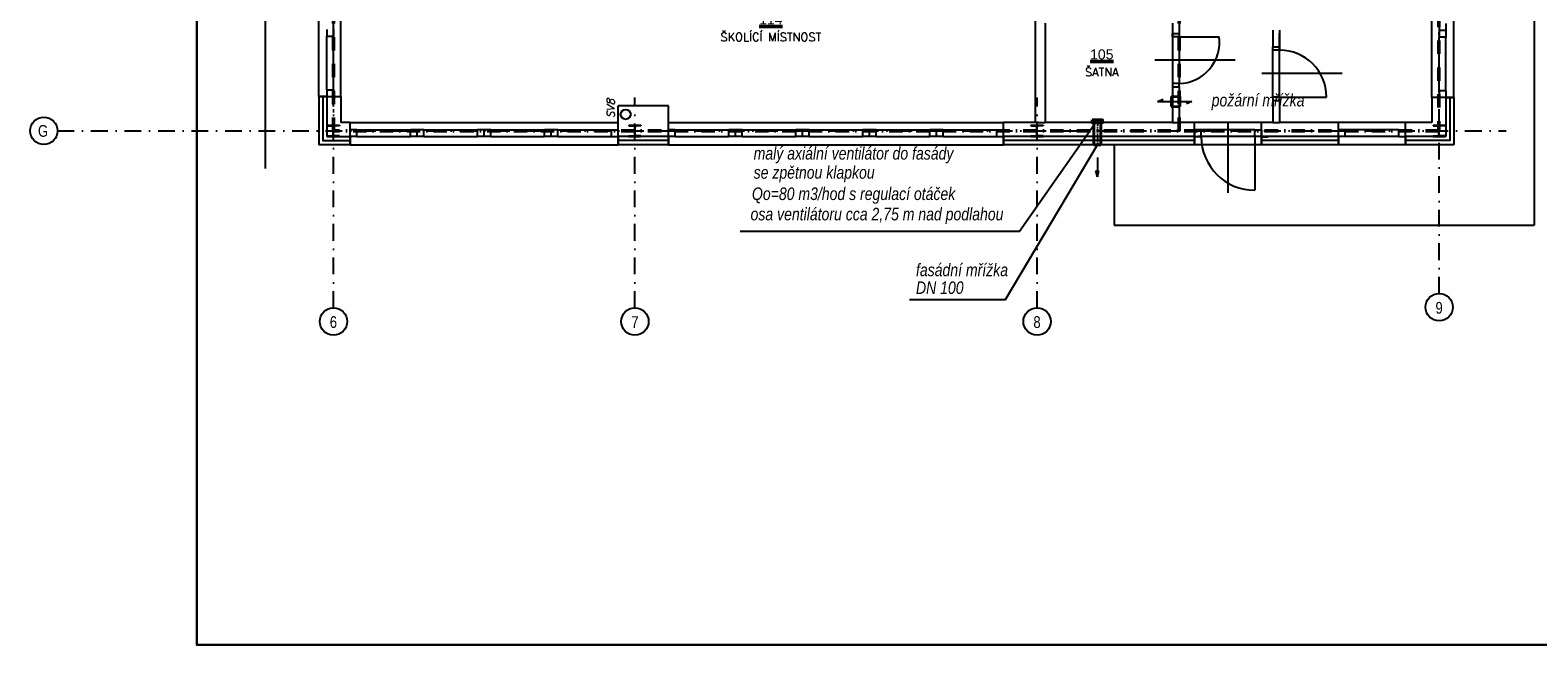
# Model space of a CAD drawing. Header units: millimetres. Extents: x 6435372 to 7248404, y 1559872 to 1886246.
# Tile 202 of 208: x 7100401 to 7122900, y 1753492 to 1762661. Entities that reach past the tile are written whole.
import ezdxf
from ezdxf.enums import TextEntityAlignment as Align

# ---------------------------------------------------------------- set-up
doc = ezdxf.new("R2010")
doc.units = ezdxf.units.MM
for name, pattern in [('DASHDOT', [1, 0.5, -0.25, 0, -0.25]), ('DASHDOTX2', [2, 1, -0.5, 0, -0.5]), ('ČERCHOVANÁ', [1, 0.5, -0.25, 0, -0.25])]:
    doc.linetypes.add(name, pattern=pattern)
for name, color, linetype, lineweight in [('CKPOPISM', 8, 'Continuous', 50), ('CKPOPISM_POPIS', 8, 'Continuous', 25), ('požární úseky', 21, 'ČERCHOVANÁ', 50), ('UT_potrubí', 10, 'Continuous', 30), ('VZT', 130, 'Continuous', 40)]:
    doc.layers.add(name, color=color, linetype=linetype, lineweight=lineweight)
doc.layers.add('matrice DPS', color=122, linetype='Continuous')
doc.layers.add('VZT_POPIS', color=7, linetype='Continuous')
doc.styles.add('ARIAL', font='arial.ttf')
doc.styles.add('INDRA', font='ariali.ttf')
doc.styles.add('KURZIVA', font='italic__.ttf')
doc.styles.get("Standard").update_dxf_attribs({"font": 'romans.shx'})
doc.linetypes.add('IZOLACE_POLYSTYREN_EXPANDOVANY', pattern='A,1,[224,CADKON.SHX,S=0.01,R=0,X=-0.5,Y=-1.74],-2', length=3)

# ---------------------------------------------------------------- blocks, each defined once
blk = doc.blocks.new('CK_S_EXT_HEAHEA180')
for p, q in [((-90, 85.5), (90, 85.5)), ((-90, 85.5), (-90, 76)), ((-90, 76), (-18, 76)), ((-3, -61), (-3, 61)), ((3, -61), (3, 61)), ((90, 76), (18, 76)), ((90, 85.5), (90, 76)), ((-90, -85.5), (-90, -76)), ((-90, -76), (-18, -76)), ((-90, -85.5), (90, -85.5)), ((90, -76), (18, -76)), ((90, -85.5), (90, -76))]:
    blk.add_line(p, q)
for centre, start, end in [((-18, 61), 0, 90), ((18, 61), 90, 180), ((-18, -61), 270, 0), ((18, -61), 180, 270)]:
    blk.add_arc(centre, 15, start, end)
blk = doc.blocks.new('CKBL2112015091141', base_point=(98521, 59179))
blk = doc.blocks.new('CKBL2112015093625', base_point=(91736, 60823))

msp = doc.modelspace()

# ---------------------------------------------------------------- linework, layer by layer
at = {"layer": 'matrice DPS', "linetype": 'DASHDOT', "ltscale": 500}
for p, q in [((7121426.8, 1758731.7), (7121426.8, 1794158)), ((7104926.8, 1758519.1), (7104926.8, 1772865.4)), ((7109426.8, 1758519.1), (7109426.8, 1761658)), ((7115426.8, 1758519.1), (7115426.8, 1761658)), ((7100809.1, 1761158), (7122426.8, 1761158))]:
    msp.add_line(p, q, dxfattribs=at)
at = {"layer": 'matrice DPS', "ltscale": 500}
for p, q in [((7103906.8, 1770108), (7103906.8, 1760597.9)), ((7122846.8, 1769658), (7122846.8, 1759752.5)), ((7117546.8, 1765273), (7117546.8, 1762613)), ((7115396.8, 1765063), (7115396.8, 1761282.5)), ((7104706.8, 1761672.5), (7104706.8, 1764672.5)), ((7105036.8, 1761672.5), (7105036.8, 1764672.5)), ((7121316.8, 1761658), (7121316.8, 1764658)), ((7121646.8, 1761658), (7121646.8, 1764658)), ((7104826.8, 1762672.5), (7104826.8, 1762572.5)), ((7104926.8, 1762672.5), (7104926.8, 1762572.5)), ((7115546.8, 1762763), (7115546.8, 1761282.5)), ((7117446.8, 1762763), (7117446.8, 1762613)), ((7117446.8, 1762613), (7117546.8, 1762613)), ((7117446.8, 1762613), (7117446.8, 1761813)), ((7117446.8, 1762563), (7117446.8, 1762613)), ((7117446.8, 1762613), (7117546.8, 1762613)), ((7117546.8, 1762613), (7117546.8, 1762563)), ((7118946.8, 1762663), (7118946.8, 1762413)), ((7119046.8, 1762663), (7119046.8, 1762413)), ((7119046.8, 1761813), (7119046.8, 1762613)), ((7121426.8, 1762758), (7121426.8, 1762658)), ((7121526.8, 1762658), (7121426.8, 1762658)), ((7121426.8, 1762658), (7121426.8, 1762558)), ((7121526.8, 1762758), (7121526.8, 1762658)), ((7121526.8, 1762658), (7121526.8, 1762558)), ((7104826.8, 1761772.5), (7104826.8, 1762572.5)), ((7104826.8, 1762572.5), (7104926.8, 1762572.5)), ((7104926.8, 1761772.5), (7104926.8, 1762572.5)), ((7117446.8, 1762563), (7117446.8, 1761863)), ((7117546.8, 1762563), (7117446.8, 1762563)), ((7117546.8, 1762563), (7117546.8, 1761863)), ((7117546.8, 1762563), (7118146.8, 1762563)), ((7118946.8, 1762413), (7119046.8, 1762413)), ((7118946.8, 1762363), (7118946.8, 1762413)), ((7118946.8, 1762413), (7119046.8, 1762413)), ((7119046.8, 1762413), (7119046.8, 1762363)), ((7121426.8, 1761758), (7121426.8, 1762558)), ((7121526.8, 1762558), (7121426.8, 1762558)), ((7121526.8, 1761758), (7121526.8, 1762558)), ((7118382.8, 1762213), (7117182.8, 1762213)), ((7118946.8, 1761663), (7118946.8, 1762363)), ((7119046.8, 1762363), (7118946.8, 1762363)), ((7119046.8, 1761663), (7119046.8, 1762363)), ((7119982.8, 1762013), (7118782.8, 1762013)), ((7104826.8, 1761772.5), (7104926.8, 1761772.5)), ((7104826.8, 1761772.5), (7104826.8, 1761672.5)), ((7104926.8, 1761772.5), (7104926.8, 1761672.5)), ((7117546.8, 1761863), (7117446.8, 1761863)), ((7117446.8, 1761863), (7117446.8, 1761813)), ((7117446.8, 1761813), (7117546.8, 1761813)), ((7117446.8, 1761813), (7117546.8, 1761813)), ((7117446.8, 1761813), (7117446.8, 1761282.5)), ((7117546.8, 1761813), (7117546.8, 1761863)), ((7117546.8, 1761813), (7117546.8, 1761282.5)), ((7121526.8, 1761758), (7121426.8, 1761758)), ((7121426.8, 1761758), (7121426.8, 1761658)), ((7121526.8, 1761758), (7121526.8, 1761658)), ((7104706.8, 1761672.5), (7105036.8, 1761672.5)), ((7104826.8, 1761672.5), (7104706.8, 1761672.5)), ((7104706.8, 1761672.5), (7104706.8, 1760952.5)), ((7104826.8, 1761672.5), (7104926.8, 1761672.5)), ((7104826.8, 1761672.5), (7104826.8, 1761072.5)), ((7105036.8, 1761672.5), (7105036.8, 1761282.5)), ((7109926.8, 1761532.5), (7109176.8, 1761532.5)), ((7109176.8, 1761282.5), (7109176.8, 1761532.5)), ((7109926.8, 1761282.5), (7109926.8, 1761532.5)), ((7119046.8, 1761663), (7118946.8, 1761663)), ((7118946.8, 1761663), (7118946.8, 1761613)), ((7118946.8, 1761613), (7119046.8, 1761613)), ((7118946.8, 1761613), (7119046.8, 1761613)), ((7118946.8, 1761613), (7118946.8, 1761282.5)), ((7119046.8, 1761613), (7119046.8, 1761663)), ((7119046.8, 1761663), (7119746.8, 1761663)), ((7119046.8, 1761613), (7119046.8, 1761282.5)), ((7121316.8, 1761658), (7121316.8, 1761282.5)), ((7121646.8, 1761658), (7121316.8, 1761658)), ((7121526.8, 1761658), (7121426.8, 1761658)), ((7121526.8, 1761658), (7121526.8, 1761072.5)), ((7121526.8, 1761658), (7121646.8, 1761658)), ((7121646.8, 1761658), (7121646.8, 1760952.5)), ((7104926.8, 1761062.5), (7104926.8, 1761253.5)), ((7105176.8, 1761282.5), (7105036.8, 1761282.5)), ((7105176.8, 1761282.5), (7109176.8, 1761282.5)), ((7105176.8, 1760952.5), (7105176.8, 1761282.5)), ((7109176.8, 1760952.5), (7109176.8, 1761282.5)), ((7109426.8, 1761062.5), (7109426.8, 1761253.5)), ((7109926.8, 1761282.5), (7114926.8, 1761282.5)), ((7109926.8, 1760952.5), (7109926.8, 1761282.5)), ((7114926.8, 1760952.5), (7114926.8, 1761282.5)), ((7115446.8, 1761282.5), (7114926.8, 1761282.5)), ((7115426.8, 1761062.5), (7115426.8, 1761253.5)), ((7115446.8, 1761282.5), (7115546.8, 1761282.5)), ((7117446.8, 1761282.5), (7115546.8, 1761282.5)), ((7117446.8, 1761282.5), (7117546.8, 1761282.5)), ((7117776.8, 1761282.5), (7117546.8, 1761282.5)), ((7118776.8, 1761282.5), (7117776.8, 1761282.5)), ((7117776.8, 1760952.5), (7117776.8, 1761282.5)), ((7118276.8, 1760232.9), (7118276.8, 1761272.5)), ((7118776.8, 1760952.5), (7118776.8, 1761282.5)), ((7118946.8, 1761282.5), (7118776.8, 1761282.5)), ((7118946.8, 1761282.5), (7119046.8, 1761282.5)), ((7119926.8, 1761282.5), (7119046.8, 1761282.5)), ((7120926.8, 1761282.5), (7119926.8, 1761282.5)), ((7119926.8, 1760952.5), (7119926.8, 1761282.5)), ((7121316.8, 1761282.5), (7120926.8, 1761282.5)), ((7120926.8, 1760952.5), (7120926.8, 1761282.5)), ((7121426.8, 1761062.5), (7121426.8, 1761253.5)), ((7104826.8, 1761072.5), (7105176.8, 1761072.5)), ((7105276.8, 1761172.5), (7105176.8, 1761172.5)), ((7105176.8, 1761072.5), (7105176.8, 1761172.5)), ((7105276.8, 1761072.5), (7105176.8, 1761072.5)), ((7105176.8, 1761072.5), (7105176.8, 1760952.5)), ((7105276.8, 1761172.5), (7106076.8, 1761172.5)), ((7105276.8, 1761072.5), (7105276.8, 1761172.5)), ((7105276.8, 1761072.5), (7106076.8, 1761072.5)), ((7106176.8, 1761172.5), (7106076.8, 1761172.5)), ((7106076.8, 1761072.5), (7106076.8, 1761172.5)), ((7106176.8, 1761072.5), (7106076.8, 1761072.5)), ((7106176.8, 1761072.5), (7106176.8, 1761172.5)), ((7106276.8, 1761172.5), (7106176.8, 1761172.5)), ((7106276.8, 1761072.5), (7106176.8, 1761072.5)), ((7106276.8, 1761172.5), (7107076.8, 1761172.5)), ((7106276.8, 1761072.5), (7106276.8, 1761172.5)), ((7106276.8, 1761072.5), (7107076.8, 1761072.5)), ((7107176.8, 1761172.5), (7107076.8, 1761172.5)), ((7107076.8, 1761072.5), (7107076.8, 1761172.5)), ((7107176.8, 1761072.5), (7107076.8, 1761072.5)), ((7107176.8, 1761072.5), (7107176.8, 1761172.5)), ((7107276.8, 1761172.5), (7107176.8, 1761172.5)), ((7107276.8, 1761072.5), (7107176.8, 1761072.5)), ((7107276.8, 1761172.5), (7108076.8, 1761172.5)), ((7107276.8, 1761072.5), (7107276.8, 1761172.5)), ((7107276.8, 1761072.5), (7108076.8, 1761072.5)), ((7108176.8, 1761172.5), (7108076.8, 1761172.5)), ((7108076.8, 1761072.5), (7108076.8, 1761172.5)), ((7108176.8, 1761072.5), (7108076.8, 1761072.5)), ((7108176.8, 1761072.5), (7108176.8, 1761172.5)), ((7108276.8, 1761172.5), (7108176.8, 1761172.5)), ((7108276.8, 1761072.5), (7108176.8, 1761072.5)), ((7108276.8, 1761172.5), (7109076.8, 1761172.5)), ((7108276.8, 1761072.5), (7108276.8, 1761172.5)), ((7108276.8, 1761072.5), (7109076.8, 1761072.5)), ((7109076.8, 1761072.5), (7109076.8, 1761172.5)), ((7109076.8, 1761172.5), (7109176.8, 1761172.5)), ((7109076.8, 1761072.5), (7109176.8, 1761072.5)), ((7109176.8, 1761072.5), (7109176.8, 1761172.5)), ((7109926.8, 1761072.5), (7109176.8, 1761072.5)), ((7109176.8, 1761072.5), (7109176.8, 1760952.5)), ((7109326.8, 1761158), (7109526.8, 1761158)), ((7110026.8, 1761172.5), (7109926.8, 1761172.5)), ((7109926.8, 1761072.5), (7109926.8, 1761172.5)), ((7110026.8, 1761072.5), (7109926.8, 1761072.5)), ((7109926.8, 1761072.5), (7109926.8, 1760952.5)), ((7110026.8, 1761172.5), (7110826.8, 1761172.5)), ((7110026.8, 1761072.5), (7110026.8, 1761172.5)), ((7110026.8, 1761072.5), (7110826.8, 1761072.5)), ((7110926.8, 1761172.5), (7110826.8, 1761172.5)), ((7110826.8, 1761072.5), (7110826.8, 1761172.5)), ((7110926.8, 1761072.5), (7110826.8, 1761072.5)), ((7110926.8, 1761072.5), (7110926.8, 1761172.5)), ((7111026.8, 1761172.5), (7110926.8, 1761172.5)), ((7111026.8, 1761072.5), (7110926.8, 1761072.5)), ((7111026.8, 1761172.5), (7111826.8, 1761172.5)), ((7111026.8, 1761072.5), (7111026.8, 1761172.5)), ((7111026.8, 1761072.5), (7111826.8, 1761072.5)), ((7111926.8, 1761172.5), (7111826.8, 1761172.5)), ((7111826.8, 1761072.5), (7111826.8, 1761172.5)), ((7111926.8, 1761072.5), (7111826.8, 1761072.5)), ((7111926.8, 1761072.5), (7111926.8, 1761172.5)), ((7112026.8, 1761172.5), (7111926.8, 1761172.5)), ((7112026.8, 1761072.5), (7111926.8, 1761072.5)), ((7112026.8, 1761172.5), (7112826.8, 1761172.5)), ((7112026.8, 1761072.5), (7112026.8, 1761172.5)), ((7112026.8, 1761072.5), (7112826.8, 1761072.5)), ((7112926.8, 1761172.5), (7112826.8, 1761172.5)), ((7112826.8, 1761072.5), (7112826.8, 1761172.5)), ((7112926.8, 1761072.5), (7112826.8, 1761072.5)), ((7112926.8, 1761072.5), (7112926.8, 1761172.5)), ((7113026.8, 1761172.5), (7112926.8, 1761172.5)), ((7113026.8, 1761072.5), (7112926.8, 1761072.5)), ((7113026.8, 1761172.5), (7113826.8, 1761172.5)), ((7113026.8, 1761072.5), (7113026.8, 1761172.5)), ((7113026.8, 1761072.5), (7113826.8, 1761072.5)), ((7113926.8, 1761172.5), (7113826.8, 1761172.5)), ((7113826.8, 1761072.5), (7113826.8, 1761172.5)), ((7113926.8, 1761072.5), (7113826.8, 1761072.5)), ((7113926.8, 1761072.5), (7113926.8, 1761172.5)), ((7114026.8, 1761172.5), (7113926.8, 1761172.5)), ((7114026.8, 1761072.5), (7113926.8, 1761072.5)), ((7114026.8, 1761172.5), (7114826.8, 1761172.5)), ((7114026.8, 1761072.5), (7114026.8, 1761172.5)), ((7114026.8, 1761072.5), (7114826.8, 1761072.5)), ((7114826.8, 1761072.5), (7114826.8, 1761172.5)), ((7114826.8, 1761172.5), (7114926.8, 1761172.5)), ((7114826.8, 1761072.5), (7114926.8, 1761072.5)), ((7114926.8, 1761072.5), (7114926.8, 1761172.5)), ((7117776.8, 1761072.5), (7114926.8, 1761072.5)), ((7114926.8, 1761072.5), (7114926.8, 1760952.5)), ((7115326.8, 1761158), (7115526.8, 1761158)), ((7117876.8, 1761172.5), (7117776.8, 1761172.5)), ((7117776.8, 1761172.5), (7117776.8, 1761072.5)), ((7117776.8, 1761072.5), (7117876.8, 1761072.5)), ((7117776.8, 1761072.5), (7117776.8, 1760952.5)), ((7118726.8, 1761072.5), (7117826.8, 1761072.5)), ((7118676.8, 1761172.5), (7117876.8, 1761172.5)), ((7117876.8, 1761072.5), (7117876.8, 1761172.5)), ((7118676.8, 1761072.5), (7117876.8, 1761072.5)), ((7118676.8, 1761072.5), (7118676.8, 1761172.5)), ((7118676.8, 1761172.5), (7118776.8, 1761172.5)), ((7118776.8, 1761072.5), (7118676.8, 1761072.5)), ((7118676.8, 1761072.5), (7118676.8, 1760272.5)), ((7118776.8, 1761172.5), (7118776.8, 1761072.5)), ((7119926.8, 1761072.5), (7118776.8, 1761072.5)), ((7118776.8, 1761072.5), (7118776.8, 1760952.5)), ((7118776.8, 1761067.5), (7118876.8, 1761067.5)), ((7120026.8, 1761172.5), (7119926.8, 1761172.5)), ((7119926.8, 1761072.5), (7119926.8, 1761172.5)), ((7120026.8, 1761072.5), (7119926.8, 1761072.5)), ((7119926.8, 1761072.5), (7119926.8, 1760952.5)), ((7120826.8, 1761172.5), (7120026.8, 1761172.5)), ((7120026.8, 1761072.5), (7120026.8, 1761172.5)), ((7120826.8, 1761072.5), (7120026.8, 1761072.5)), ((7120826.8, 1761072.5), (7120826.8, 1761172.5)), ((7120826.8, 1761172.5), (7120926.8, 1761172.5)), ((7120826.8, 1761072.5), (7120926.8, 1761072.5)), ((7120926.8, 1761072.5), (7120926.8, 1761172.5)), ((7121526.8, 1761072.5), (7120926.8, 1761072.5)), ((7120926.8, 1761072.5), (7120926.8, 1760952.5)), ((7121326.8, 1761158), (7121526.8, 1761158)), ((7105176.8, 1760952.5), (7104706.8, 1760952.5)), ((7105176.8, 1760952.5), (7109176.8, 1760952.5)), ((7109926.8, 1760952.5), (7109176.8, 1760952.5)), ((7109926.8, 1760952.5), (7114926.8, 1760952.5)), ((7117776.8, 1760952.5), (7114926.8, 1760952.5)), ((7116576.8, 1760952.5), (7116576.8, 1759752.5)), ((7118776.8, 1760952.5), (7117776.8, 1760952.5)), ((7119926.8, 1760952.5), (7118776.8, 1760952.5)), ((7120926.8, 1760952.5), (7119926.8, 1760952.5)), ((7121646.8, 1760952.5), (7120926.8, 1760952.5)), ((7116576.8, 1759752.5), (7122846.8, 1759752.5))]:
    msp.add_line(p, q, dxfattribs=at)
at = {"layer": 'matrice DPS', "linetype": 'IZOLACE_POLYSTYREN_EXPANDOVANY', "ltscale": 500}
for points in [[(7104766.8, 1761672.5), (7104766.8, 1761012.5), (7105176.8, 1761012.5)], [(7121586.8, 1761658), (7121586.8, 1761012.5), (7120926.8, 1761012.5)], [(7109926.8, 1761012.5), (7109176.8, 1761012.5)], [(7117776.8, 1761012.5), (7114926.8, 1761012.5)], [(7119926.8, 1761012.5), (7118776.8, 1761012.5)]]:
    msp.add_lwpolyline(points, dxfattribs=at)
at = {"layer": 'matrice DPS', "ltscale": 500}
for centre, radius in [((7109287.9, 1761404.6), 75), ((7100605.2, 1761158), 203.9)]:
    msp.add_circle(centre, radius, dxfattribs=at)
at = {"layer": 'matrice DPS'}
for centre in [(7121426.8, 1758527.8), (7104926.8, 1758315.2), (7109426.8, 1758315.2), (7115426.8, 1758315.2)]:
    msp.add_circle(centre, 203.9, dxfattribs=at)
at = {"layer": 'matrice DPS', "ltscale": 500}
for centre, radius, start, end in [((7117531.2, 1762483.6), 620.7, 271.44332, 7.35409), ((7119046.8, 1761663), 700, 0, 90), ((7118676.8, 1761072.5), 800, 180, 270)]:
    msp.add_arc(centre, radius, start, end, dxfattribs=at)
at = {"layer": 'požární úseky', "ltscale": 400}
for p, q in [((7104926.8, 1761158), (7104926.8, 1770913)), ((7121426.8, 1770908), (7121423.8, 1761158)), ((7117546.8, 1761158), (7117546.8, 1762834.6)), ((7121423.8, 1761158), (7104926.8, 1761158))]:
    msp.add_line(p, q, dxfattribs=at)
at = {"layer": 'UT_potrubí', "ltscale": 400}
msp.add_lwpolyline([(7102886.5, 1774492.1), (7132586.5, 1774492.1), (7132586.5, 1753492.1), (7102886.5, 1753492.1)], close=True, dxfattribs=at)
at = {"layer": 'VZT', "ltscale": 400}
for p, q in [((7116276.8, 1761282.5), (7116276.8, 1760952.5)), ((7116276.8, 1761282.5), (7116376.8, 1761282.5)), ((7116376.8, 1761282.5), (7116376.8, 1760952.5)), ((7116276.8, 1760952.5), (7116376.8, 1760952.5))]:
    msp.add_line(p, q, dxfattribs=at)
msp.add_lwpolyline([(7116249.4, 1761320.8), (7116404.3, 1761320.8), (7116404.3, 1761282.5), (7116249.4, 1761282.5)], close=True, dxfattribs=at)
at = {"layer": 'VZT_POPIS', "ltscale": 400}
for p, q in [((7117225.3, 1761596.5), (7117306.7, 1761631.5)), ((7117225.3, 1761596.5), (7117739.4, 1761596.5)), ((7117739.4, 1761596.5), (7117658.1, 1761561.6)), ((7115167.2, 1759660.6), (7116326.8, 1761320.8)), ((7114957.5, 1758641.5), (7116326.8, 1760952.5)), ((7116326.8, 1760762.3), (7116326.8, 1760474.1)), ((7116326.8, 1760474.1), (7116306.2, 1760565.2)), ((7116326.8, 1760474.1), (7116347.5, 1760565.2)), ((7110998.4, 1759660.6), (7115167.2, 1759660.6)), ((7113523.3, 1758641.5), (7114957.5, 1758641.5))]:
    msp.add_line(p, q, dxfattribs=at)
at = {"layer": 'VZT_POPIS', "color": 1, "lineweight": 35, "ltscale": 400}
for p, q in [((7117426.5, 1761671.5), (7117426.5, 1761521.5)), ((7117426.5, 1761671.5), (7117560.1, 1761671.5)), ((7117426.5, 1761521.5), (7117560.1, 1761521.5)), ((7117560.1, 1761671.5), (7117560.1, 1761521.5))]:
    msp.add_line(p, q, dxfattribs=at)
at = {"layer": 'VZT_POPIS', "linetype": 'DASHDOTX2', "ltscale": 50}
msp.add_line((7116326.8, 1761282.5), (7116326.8, 1760952.5), dxfattribs=at)

# ---------------------------------------------------------------- block references
at = {"layer": 'matrice DPS', "ltscale": 500}
ref = msp.add_blockref('CKBL2112015093625', (7111454.4, 1762496.2), dxfattribs=dict(at, xscale=0.5, yscale=0.5, zscale=0.5))
ref.add_attrib('JMENO', 'ŠKOLÍCÍ MÍSTNOST', dxfattribs={"layer": 'CKPOPISM_POPIS', "height": 125}).set_placement((7111454.4, 1762496.2), align=Align.CENTER)
ref.add_attrib('CISLO', '%%U114', dxfattribs={"layer": 'CKPOPISM', "height": 150, "style": 'ARIAL'}).set_placement((7111454.4, 1762746.2), align=Align.CENTER)
ref = msp.add_blockref('CKBL2112015091141', (7116393.4, 1761973.9), dxfattribs=dict(at, xscale=0.5, yscale=0.5, zscale=0.5))
ref.add_attrib('JMENO', 'ŠATNA', dxfattribs={"layer": 'CKPOPISM_POPIS', "height": 125}).set_placement((7116393.4, 1761973.9), align=Align.CENTER)
ref.add_attrib('CISLO', '%%U105', dxfattribs={"layer": 'CKPOPISM', "height": 150, "style": 'ARIAL'}).set_placement((7116393.4, 1762223.9), align=Align.CENTER)
for p in [(7104926.8, 1761158), (7109426.8, 1761158), (7115426.8, 1761158), (7121426.8, 1761158)]:
    msp.add_blockref('CK_S_EXT_HEAHEA180', p, dxfattribs=at)

# ---------------------------------------------------------------- texts
at = {"layer": 'matrice DPS', "ltscale": 500, "style": 'KURZIVA'}
msp.add_text('SV8', height=115, rotation=90, dxfattribs=at).set_placement((7109123, 1761349.2))
at = {"layer": 'matrice DPS', "ltscale": 500, "style": 'ARIAL', "width": 0.8}
msp.add_text('G', height=175, dxfattribs=at).set_placement((7100593.6, 1761158), align=Align.MIDDLE)
at = {"layer": 'matrice DPS', "style": 'ARIAL', "width": 0.8}
for s, p in [('9', (7121426.8, 1758519.3)), ('6', (7104926.8, 1758306.7)), ('7', (7109426.8, 1758306.7)), ('8', (7115426.8, 1758306.7))]:
    msp.add_text(s, height=175, dxfattribs=at).set_placement(p, align=Align.MIDDLE)
at = {"layer": 'VZT_POPIS', "color": 1, "lineweight": 35, "ltscale": 400, "style": 'INDRA', "width": 0.8}
msp.add_text('požární mřížka', height=187.5, dxfattribs=at).set_placement((7118033, 1761523.2))
at = {"layer": 'VZT_POPIS', "linetype": 'Continuous', "style": 'INDRA', "width": 0.8}
for s, p in [('malý axiální ventilátor do fasády ', (7111198.1, 1760729.7)), ('se zpětnou klapkou', (7111198.1, 1760444.9)), ('Qo=80 m3/hod s regulací otáček', (7111172.7, 1760126.7)), ('osa ventilátoru cca 2,75 m nad podlahou', (7111151.8, 1759823.5)), ('fasádní mřížka ', (7113620.2, 1758990.6)), ('DN 100', (7113620.2, 1758725.6))]:
    msp.add_text(s, height=187.5, dxfattribs=at).set_placement(p)

doc.saveas('drawing.dxf')
